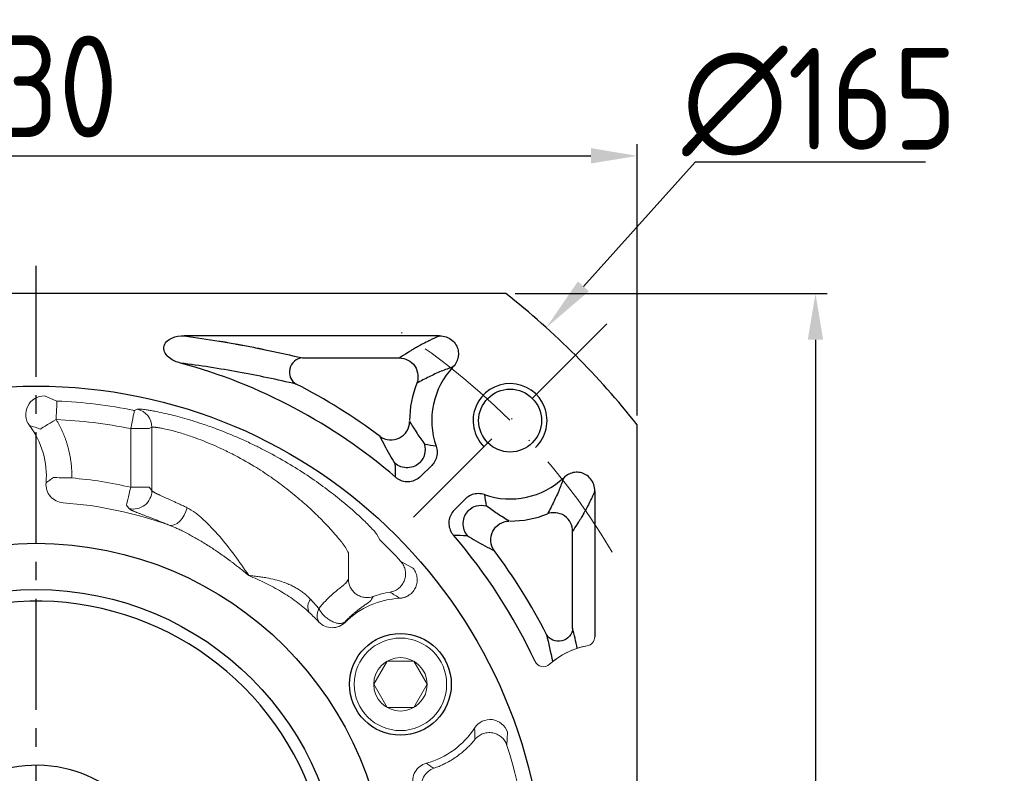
# Model space of a CAD drawing. Header units: millimetres. Extents: x 7053 to 8260, y -521 to 182.
# Tile 7 of 14: x 7212 to 7318, y -69 to 13. Entities that reach past the tile are written whole.
import ezdxf

# ---------------------------------------------------------------- set-up
doc = ezdxf.new("R2010")
doc.units = ezdxf.units.MM
doc.linetypes.add('ACAD_ISO10W100', pattern=[18, 12, -3, 0, -3])
doc.linetypes.add('点画线', pattern=[18, 12, -2, 2, -2])
for name, color, linetype, lineweight in [('6文字层', 3, 'Continuous', 35), ('中心线层', 7, 'ACAD_ISO10W100', 0), ('粗实线', 7, 'Continuous', 40), ('细实线', 7, 'Continuous', 18)]:
    doc.layers.add(name, color=color, linetype=linetype, lineweight=lineweight)
doc.layers.add('7中心线层', color=7, linetype='点画线')
doc.layers.add('标注线', color=7, linetype='Continuous')
doc.styles.add('工程字', font='gbenor.shx', dxfattribs={"bigfont": 'gbcbig.shx'})
doc.dimstyles.new('DIMSTYLE_17', dxfattribs={"dimtxt": 8, "dimasz": 12, "dimexe": 0.18, "dimexo": 1, "dimgap": 1, "dimtad": 1, "dimtih": 1, "dimtoh": 1, "dimdec": 3, "dimdsep": 46, "dimtxsty": 'Standard', "dimblk": '_FILLED', "dimblk1": '_FILLED', "dimblk2": '_FILLED', "dimcen": 0.09, "dimadec": 0, "dimazin": 0, "dimtol": 1, "dimtp": 0.1, "dimtm": 0.1, "dimtfac": 0.7, "dimtdec": 3, "dimtofl": 0, "dimtmove": 0, "dimatfit": 3, "dimldrblk": '_FILLED', "dimfxl": 1, "dimtolj": 1, "dimarcsym": 0})
doc.dimstyles.new('ISO-25', dxfattribs={"dimtxt": 11, "dimasz": 5, "dimexe": 1.25, "dimexo": 1, "dimgap": 2, "dimtad": 1, "dimtxsty": '工程字', "dimcen": 2, "dimadec": 0, "dimazin": 0, "dimtfac": 1, "dimtmove": 0, "dimatfit": 3, "dimfxl": 1, "dimarcsym": 0})

# ---------------------------------------------------------------- blocks, each defined once
blk = doc.blocks.new('*D88')
at = {"layer": '6文字层', "color": 0, "lineweight": -2}
for p, q in [((7148.62, -30.27), (7148.62, -0.94)), ((7278.62, -30.27), (7278.62, -0.94)), ((7153.62, -2.19), (7273.62, -2.19))]:
    blk.add_line(p, q, dxfattribs=at)
at = {"layer": '6文字层', "color": 0}
for points in [[(7153.62, -1.35), (7153.62, -3.02), (7148.62, -2.19)], [(7273.62, -3.02), (7273.62, -1.35), (7278.62, -2.19)]]:
    blk.add_solid(points, dxfattribs=at)
at = {"layer": 'Defpoints', "color": 0}
for p in [(7278.62, -2.19), (7148.62, -31.27), (7278.62, -31.27)]:
    blk.add_point(p, dxfattribs=at)
at = {"layer": '6文字层', "color": 0, "insert": (7213.62, 5.31), "char_height": 11, "attachment_point": 5, "style": '工程字'}
blk.add_mtext('130', dxfattribs=at)
blk = doc.blocks.new('*D89')
at = {"layer": '6文字层', "color": 0, "lineweight": -2}
for p, q in [((7265.42, -17.08), (7299.17, -17.08)), ((7297.92, -22.08), (7297.92, -142.08)), ((7265.42, -147.08), (7299.17, -147.08))]:
    blk.add_line(p, q, dxfattribs=at)
at = {"layer": '6文字层', "color": 0}
for points in [[(7298.75, -22.08), (7297.08, -22.08), (7297.92, -17.08)], [(7297.08, -142.08), (7298.75, -142.08), (7297.92, -147.08)]]:
    blk.add_solid(points, dxfattribs=at)
at = {"layer": 'Defpoints', "color": 0}
for p in [(7264.42, -17.08), (7264.42, -147.08), (7297.92, -147.08)]:
    blk.add_point(p, dxfattribs=at)
at = {"layer": '6文字层', "color": 0, "insert": (7290.42, -82.08), "char_height": 11, "attachment_point": 5, "rotation": 90, "style": '工程字'}
blk.add_mtext('130', dxfattribs=at)
blk = doc.blocks.new('_FILLED')
at = {"color": 0, "linetype": 'ByBlock'}
blk.add_solid([(0, 0), (-1, 0.133), (-1, -0.133)], dxfattribs=at)
blk = doc.blocks.new('*D90')
at = {"layer": '6文字层', "color": 0, "lineweight": -2}
for p, q in [((7284.89, -2.88), (7272.82, -16.3)), ((7309.81, -2.88), (7284.89, -2.88)), ((7213.62, -82.17), (7213.62, -81.99)), ((7213.53, -82.08), (7213.71, -82.08))]:
    blk.add_line(p, q, dxfattribs=at)
at = {"layer": 'Defpoints', "color": 0}
for p in [(7268.8, -20.76), (7158.43, -143.4)]:
    blk.add_point(p, dxfattribs=at)
at = {"layer": '6文字层', "color": 0, "lineweight": -2, "xscale": 6, "yscale": 6, "zscale": 6, "rotation": 228.0152339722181}
blk.add_blockref('_FILLED', (7268.8, -20.76), dxfattribs=at)
at = {"layer": '6文字层', "color": 0, "lineweight": 25, "insert": (7298.35, 3.62), "char_height": 11, "attachment_point": 5, "style": '工程字'}
blk.add_mtext('\\A1;∅165', dxfattribs=at)
blk = doc.blocks.new('*D92')
at = {"layer": '6文字层', "color": 0, "lineweight": -2}
for p, q in [((7213.62, -82.17), (7213.62, -81.99)), ((7213.53, -82.08), (7213.71, -82.08)), ((7247.84, -185.64), (7238.25, -156.62)), ((7273.67, -185.64), (7247.84, -185.64))]:
    blk.add_line(p, q, dxfattribs=at)
at = {"layer": 'Defpoints', "color": 0}
for p in [(7190.87, -13.24), (7236.36, -150.92)]:
    blk.add_point(p, dxfattribs=at)
at = {"layer": '6文字层', "color": 0, "lineweight": -2, "xscale": 6, "yscale": 6, "zscale": 6, "rotation": 108.2846789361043}
blk.add_blockref('_FILLED', (7236.36, -150.92), dxfattribs=at)
at = {"layer": '6文字层', "color": 0, "lineweight": 25, "insert": (7261.75, -179.14), "char_height": 11, "attachment_point": 5, "style": '工程字'}
blk.add_mtext('\\A1;∅145', dxfattribs=at)
blk = doc.blocks.new('*D93')
at = {"layer": '6文字层', "color": 0, "lineweight": -2}
for p, q in [((7151.19, -144.51), (7145.72, -149.98)), ((7213.62, -153.08), (7213.62, -178.1))]:
    blk.add_line(p, q, dxfattribs=at)
blk.add_arc((7213.62, -82.08), 94.77, 228.0233, 266.9767, dxfattribs=at)
at = {"layer": '6文字层', "color": 0}
for points in [[(7150.81, -151.93), (7149.66, -153.14), (7146.61, -149.09)], [(7208.6, -177.55), (7208.64, -175.88), (7213.62, -176.85)]]:
    blk.add_solid(points, dxfattribs=at)
at = {"layer": 'Defpoints', "color": 0}
for p in [(7213.62, -12.08), (7172.8, -122.89), (7151.9, -143.8), (7213.62, -152.08), (7166.23, -164.15)]:
    blk.add_point(p, dxfattribs=at)
at = {"layer": '6文字层', "color": 0, "insert": (7180.22, -162.71), "char_height": 11, "attachment_point": 5, "rotation": 337.5, "style": '工程字'}
blk.add_mtext('45%%d', dxfattribs=at)

msp = doc.modelspace()

# ---------------------------------------------------------------- linework, layer by layer
for p, q in [((7257.2579, -21.6537), (7229.6253, -21.6537)), ((7242.431, -24.0452), (7252.946, -24.0452)), ((7255.2116, -36.8469), (7256.404, -35.6545)), ((7258.8509, -40.4863), (7260.0434, -39.2938)), ((7274.0441, -38.44), (7274.0441, -54.1872)), ((7271.6526, -53.2669), (7271.6526, -42.7519))]:
    msp.add_line(p, q)
at = {"color": 7, "linetype": 'Continuous', "lineweight": 15}
for p, q in [((7215.8656, -28.6974), (7214.5292, -28.1512)), ((7224.5419, -29.5806), (7224.241, -29.7168)), ((7225.8408, -31.6757), (7223.8436, -31.6757)), ((7223.8436, -38.0177), (7223.8436, -31.6757)), ((7225.8408, -31.6757), (7226.1319, -31.5375)), ((7226.1319, -38.3853), (7226.1319, -31.5375)), ((7225.8408, -38.0177), (7223.8436, -38.0177)), ((7225.8408, -38.0177), (7226.1319, -38.3853)), ((7250.7818, -43.6926), (7250.4742, -43.1298)), ((7247.3942, -47.9543), (7247.3942, -45.1287)), ((7254.3436, -46.717), (7253.0662, -46.0443)), ((7243.2844, -50.1244), (7244.1979, -51.1361)), ((7244.2069, -52.5255), (7244.2044, -52.5989)), ((7247.0501, -52.6267), (7247.0438, -52.5585)), ((7264.55, -65.9348), (7264.6061, -64.4922))]:
    msp.add_line(p, q, dxfattribs=at)
at = {"color": 7, "linetype": 'Continuous', "lineweight": 15, "flags": 128}
for points in [[(7215.7815, -30.6944), (7215.7976, -30.3131), (7215.8131, -29.9458), (7215.8274, -29.6061), (7215.84, -29.3063), (7215.8505, -29.0575), (7215.8584, -28.8689), (7215.8635, -28.7474), (7215.8656, -28.6974)], [(7224.241, -29.7168), (7224.231, -29.7659), (7224.2069, -29.8851), (7224.1693, -30.0701), (7224.1198, -30.3141), (7224.0602, -30.6082), (7223.9925, -30.9414), (7223.9195, -31.3017), (7223.8436, -31.6757)], [(7215.7815, -30.6944), (7215.4587, -30.8898), (7215.1475, -31.0781), (7214.8591, -31.2527), (7214.6037, -31.4072), (7214.3907, -31.5361), (7214.2277, -31.6348), (7214.1204, -31.6997), (7214.0729, -31.7285)], [(7215.4834, -36.9732), (7215.539, -36.9743), (7215.6643, -36.9767), (7215.8549, -36.9803), (7216.1038, -36.9851), (7216.4022, -36.9908), (7216.7393, -36.9973), (7217.103, -37.0043), (7217.4803, -37.0115)], [(7223.3932, -39.9635), (7223.4057, -39.9093), (7223.434, -39.7872), (7223.477, -39.6015), (7223.5331, -39.3589), (7223.6004, -39.0682), (7223.6764, -38.7397), (7223.7585, -38.3853), (7223.8436, -38.0177)], [(7229.9506, -40.233), (7229.8208, -40.6462), (7229.6369, -41.0398), (7229.4077, -41.3951), (7229.144, -41.6954), (7228.8583, -41.9263), (7228.5643, -42.0769), (7228.2757, -42.1401), (7228.0064, -42.113)]]:
    msp.add_lwpolyline(points, dxfattribs=at)
for centre, radius, start, end in [((7213.6175, -82.0803), 59.5734, 49.253031, 74.803456), ((7264.8828, -30.8151), 8.4734, 136.7652, 199.134594), ((7213.6175, -82.0803), 61.9649, 53.09187, 62.996404), ((7264.8828, -30.8151), 10.8649, 158.187328, 180), ((7264.8828, -30.8151), 8.4734, 250.865406, 313.2348), ((7264.8828, -30.8151), 10.8649, 270, 291.812672), ((7213.6175, -82.0803), 59.5734, 25.057765, 40.746969), ((7213.6175, -82.0803), 61.9649, 27.003596, 36.90813)]:
    msp.add_arc(centre, radius, start, end)
at = {"color": 7, "linetype": 'Continuous', "lineweight": 15}
for centre, radius, start, end in [((7213.6175, -82.0803), 53.4303, 78.531535, 87.588538), ((7224.1299, -31.5398), 2.002, 0.066391, 78.125367), ((7224.1278, -38.3766), 2.0041, 256.752593, 359.750984), ((7213.6175, -82.0803), 53.4303, 42.411462, 45.927722), ((7244.3498, -50.935), 1.3387, 142.737257, 207.867109), ((7274.5878, -63.0803), 8.0261, 99.847428, 132.500056), ((7274.5878, -63.0803), 8.0261, 98.570149, 128.126206), ((7213.6175, -82.0803), 53.4303, 342.411462, 17.588538)]:
    msp.add_arc(centre, radius, start, end, dxfattribs=at)
at = {"lineweight": 15}
for centre, start, end in [((7273.0441, -54.1872), 279.847428, 0), ((7268.4898, -56.4255), 205.057765, 312.500056)]:
    msp.add_arc(centre, 1, start, end, dxfattribs=at)
for centre, major_axis, ratio, start_param, end_param in [((7242.431, -25.5395), (0.3502, 1.4585), 0.93641458, 0.25100834, 2.89058431), ((7252.0261, -30.9401), (-1.7848, -0.9025), 0.98101458, 0.46610402, 2.67548863), ((7253.7408, -33.9369), (-0.5066, -1.9348), 0.99490252, 1.04372902, 2.09786363)]:
    msp.add_ellipse(centre, major_axis=major_axis, ratio=ratio, start_param=start_param, end_param=end_param)
at = {"extrusion": (0, 0, -1)}
for centre, major_axis, ratio, start_param, end_param in [((7261.7609, -41.957), (-1.9348, -0.5066), 0.99490252, 1.04372902, 2.09786363), ((7264.7578, -43.6718), (-0.9025, -1.7848), 0.98101458, 0.46610402, 2.67548863), ((7270.1583, -53.2669), (1.4585, 0.3502), 0.93641458, 0.25100834, 2.89058431)]:
    msp.add_ellipse(centre, major_axis=major_axis, ratio=ratio, start_param=start_param, end_param=end_param, dxfattribs=at)
for points, knots in [([(7229.2336, -24.5898), (7228.8042, -24.4871), (7228.3989, -24.316), (7227.6914, -23.7681), (7227.3748, -23.3541), (7227.477, -22.4132), (7227.8902, -22.07), (7228.7218, -21.706), (7229.177, -21.6403), (7229.6253, -21.6537)], [0, 0, 0, 0, 0.25, 0.25, 0.5, 0.5, 0.75, 0.75, 1, 1, 1, 1]), ([(7229.6253, -21.6537), (7230.9173, -21.8261), (7232.3416, -22.0381), (7233.7521, -22.2737), (7233.9255, -22.3031), (7233.9641, -22.3096), (7233.9802, -22.3124), (7234.0322, -22.3212), (7234.1361, -22.3389), (7234.518, -22.4046), (7234.9373, -22.4786), (7235.3241, -22.5486), (7235.4299, -22.5678), (7235.5004, -22.5807), (7235.5322, -22.5865), (7235.6961, -22.6166), (7236.0894, -22.6894), (7236.7439, -22.8136), (7237.299, -22.9224), (7237.5926, -22.981), (7237.6415, -22.9907), (7237.6557, -22.9936), (7237.6847, -22.9994), (7237.7572, -23.0139), (7237.9456, -23.0519), (7238.5837, -23.1818), (7240.0945, -23.5005), (7241.4948, -23.8205), (7242.431, -24.0452)], [0, 0, 0, 0, 0.25, 0.28125, 0.28515625, 0.28515625, 0.2890625, 0.2890625, 0.296875, 0.3125, 0.375, 0.390625, 0.3984375, 0.3984375, 0.40625, 0.40625, 0.4375, 0.5, 0.5625, 0.5703125, 0.5703125, 0.57421875, 0.57421875, 0.578125, 0.59375, 0.625, 0.75, 1, 1, 1, 1]), ([(7257.2579, -21.6537), (7257.1043, -21.7201), (7256.9165, -21.8029), (7256.5932, -21.9516), (7256.4785, -22.0052), (7256.2975, -22.0919), (7256.2046, -22.1368), (7256.1086, -22.184), (7256.044, -22.216), (7256.011, -22.2323), (7255.7163, -22.3797), (7255.4974, -22.495), (7255.2208, -22.6444), (7255.1373, -22.6902), (7255.024, -22.7531), (7254.9705, -22.7831), (7254.9213, -22.8108), (7254.8974, -22.8243), (7254.8856, -22.831), (7254.8741, -22.8375), (7254.8665, -22.8418), (7254.8625, -22.8441), (7254.746, -22.9104), (7254.604, -22.9924), (7254.3526, -23.1422), (7254.2625, -23.1965), (7254.1184, -23.2847), (7254.0442, -23.3305), (7253.9539, -23.3869), (7253.9079, -23.4158), (7253.888, -23.4283), (7253.8746, -23.4367), (7253.8678, -23.441), (7253.4445, -23.7082), (7253.1482, -23.9083), (7252.946, -24.0452)], [0, 0, 0, 0, 0.125, 0.125, 0.1875, 0.1875, 0.21875, 0.234375, 0.234375, 0.25, 0.25, 0.375, 0.375, 0.4375, 0.4375, 0.46875, 0.484375, 0.484375, 0.4921875, 0.49609375, 0.49609375, 0.5, 0.5, 0.625, 0.625, 0.6875, 0.6875, 0.71875, 0.734375, 0.7421875, 0.74609375, 0.74609375, 0.75, 0.75, 1, 1, 1, 1]), ([(7257.2579, -21.6537), (7257.4938, -21.6509), (7257.7339, -21.6873), (7258.1834, -21.8372), (7258.3993, -21.9535), (7258.7608, -22.2444), (7258.9146, -22.4201), (7259.1397, -22.7978), (7259.2184, -23.0026), (7259.3011, -23.4162), (7259.3078, -23.6303), (7259.2539, -24.0489), (7259.1909, -24.2584), (7259.0008, -24.6562), (7258.867, -24.8473), (7258.7094, -25.0108)], [0, 0, 0, 0, 0.15185197, 0.15185197, 0.30422565, 0.30422565, 0.44880575, 0.44880575, 0.58461449, 0.58461449, 0.71758575, 0.71758575, 0.85399496, 0.85399496, 1, 1, 1, 1]), ([(7252.946, -24.0452), (7253.4915, -24.0514), (7254.1885, -24.348), (7254.9764, -25.5119), (7254.9927, -26.2693), (7254.7957, -26.778)], [0, 0, 0, 0, 0.5, 0.5, 1, 1, 1, 1]), ([(7241.7525, -26.8709), (7240.737, -26.6397), (7238.8084, -26.2005), (7235.6755, -25.59), (7232.5994, -25.056), (7230.3072, -24.7387), (7229.2336, -24.59)], [0, 0, 0, 0, 0.29363982, 0.55770124, 0.79284234, 1, 1, 1, 1]), ([(7258.7094, -25.0109), (7258.2758, -25.1676), (7257.3358, -25.5075), (7256.0502, -26.0962), (7255.2322, -26.5407), (7254.7957, -26.778)], [0, 0, 0, 0, 0.2854704, 0.61877015, 1, 1, 1, 1]), ([(7254.0184, -30.9207), (7254.2672, -31.3307), (7254.7178, -32.0732), (7255.3681, -32.9891), (7255.6593, -33.3994)], [0, 0, 0, 0, 0.55207917, 1, 1, 1, 1]), ([(7252.4652, -35.4675), (7252.2675, -35.1467), (7251.84, -34.4533), (7251.3094, -33.4891), (7250.9963, -32.8654), (7250.8296, -32.5332)], [0, 0, 0, 0, 0.28688943, 0.62011359, 1, 1, 1, 1]), ([(7256.8775, -33.5926), (7256.9508, -33.8013), (7256.9893, -34.0256), (7256.99, -34.4683), (7256.9521, -34.6929), (7256.8062, -35.1101), (7256.6966, -35.3085), (7256.5111, -35.5417), (7256.4591, -35.5998), (7256.404, -35.6545)], [0, 0, 0, 0, 0.2991436, 0.2991436, 0.59840058, 0.59840058, 0.89632343, 0.89632343, 1, 1, 1, 1]), ([(7255.1496, -35.3458), (7254.8318, -35.6593), (7254.3448, -35.8977), (7253.3167, -35.9443), (7252.8102, -35.7509), (7252.4652, -35.4675)], [0, 0, 0, 0, 0.5, 0.5, 1, 1, 1, 1]), ([(7255.2116, -36.8469), (7255.0554, -37.0048), (7254.87, -37.1383), (7254.4705, -37.3338), (7254.2509, -37.3984), (7253.8111, -37.4492), (7253.585, -37.4371), (7253.1563, -37.3402), (7252.9478, -37.2545), (7252.6703, -37.0823), (7252.5833, -37.0181), (7252.5023, -36.9475)], [0, 0, 0, 0, 0.22445378, 0.22445378, 0.44908645, 0.44908645, 0.67125526, 0.67125526, 0.89260943, 0.89260943, 1, 1, 1, 1]), ([(7270.687, -36.9884), (7270.5302, -37.4221), (7270.1904, -38.362), (7269.6017, -39.6476), (7269.1571, -40.4657), (7268.9199, -40.9021)], [0, 0, 0, 0, 0.2854704, 0.61877015, 1, 1, 1, 1]), ([(7274.0441, -38.44), (7274.047, -38.204), (7274.0106, -37.9639), (7273.8606, -37.5144), (7273.7444, -37.2986), (7273.4535, -36.937), (7273.2777, -36.7832), (7272.9001, -36.5582), (7272.6953, -36.4794), (7272.2816, -36.3967), (7272.0675, -36.39), (7271.6489, -36.444), (7271.4394, -36.5069), (7271.0416, -36.6971), (7270.8506, -36.8308), (7270.687, -36.9884)], [0, 0, 0, 0, 0.15185197, 0.15185197, 0.30422565, 0.30422565, 0.44880575, 0.44880575, 0.58461449, 0.58461449, 0.71758575, 0.71758575, 0.85399496, 0.85399496, 1, 1, 1, 1]), ([(7262.1053, -38.8203), (7261.8966, -38.7471), (7261.6723, -38.7085), (7261.2295, -38.7078), (7261.0049, -38.7457), (7260.5877, -38.8916), (7260.3894, -39.0012), (7260.1561, -39.1867), (7260.0981, -39.2387), (7260.0434, -39.2938)], [0, 0, 0, 0, 0.2991436, 0.2991436, 0.59840058, 0.59840058, 0.89632343, 0.89632343, 1, 1, 1, 1]), ([(7274.0441, -38.44), (7273.9777, -38.5936), (7273.895, -38.7814), (7273.7463, -39.1046), (7273.6926, -39.2193), (7273.6059, -39.4004), (7273.5611, -39.4932), (7273.5139, -39.5892), (7273.4819, -39.6539), (7273.4655, -39.6868), (7273.3182, -39.9816), (7273.2029, -40.2004), (7273.0535, -40.4771), (7273.0076, -40.5606), (7272.9447, -40.6738), (7272.9148, -40.7274), (7272.887, -40.7766), (7272.8735, -40.8005), (7272.8669, -40.8122), (7272.8604, -40.8237), (7272.856, -40.8313), (7272.8538, -40.8353), (7272.7875, -40.9519), (7272.7054, -41.0939), (7272.5557, -41.3452), (7272.5013, -41.4354), (7272.4131, -41.5794), (7272.3673, -41.6536), (7272.311, -41.7439), (7272.2821, -41.7899), (7272.2695, -41.8099), (7272.2611, -41.8232), (7272.2568, -41.8301), (7271.9896, -42.2533), (7271.7895, -42.5496), (7271.6526, -42.7519)], [0, 0, 0, 0, 0.125, 0.125, 0.1875, 0.1875, 0.21875, 0.234375, 0.234375, 0.25, 0.25, 0.375, 0.375, 0.4375, 0.4375, 0.46875, 0.484375, 0.484375, 0.4921875, 0.49609375, 0.49609375, 0.5, 0.5, 0.625, 0.625, 0.6875, 0.6875, 0.71875, 0.734375, 0.7421875, 0.74609375, 0.74609375, 0.75, 0.75, 1, 1, 1, 1]), ([(7264.7771, -41.6795), (7264.3672, -41.4307), (7263.6246, -40.98), (7262.7087, -40.3298), (7262.2984, -40.0385)], [0, 0, 0, 0, 0.55207917, 1, 1, 1, 1]), ([(7258.8509, -40.4863), (7258.6931, -40.6425), (7258.5596, -40.8278), (7258.364, -41.2273), (7258.2995, -41.447), (7258.2486, -41.8867), (7258.2608, -42.1129), (7258.3576, -42.5416), (7258.4433, -42.75), (7258.6155, -43.0276), (7258.6798, -43.1146), (7258.7503, -43.1956)], [0, 0, 0, 0, 0.22445378, 0.22445378, 0.44908645, 0.44908645, 0.67125526, 0.67125526, 0.89260943, 0.89260943, 1, 1, 1, 1]), ([(7260.3521, -40.5482), (7260.0386, -40.8661), (7259.8001, -41.353), (7259.7535, -42.3811), (7259.9469, -42.8877), (7260.2304, -43.2326)], [0, 0, 0, 0, 0.5, 0.5, 1, 1, 1, 1]), ([(7271.6526, -42.7519), (7271.6465, -42.2064), (7271.3499, -41.5094), (7270.1859, -40.7215), (7269.4286, -40.7051), (7268.9199, -40.9021)], [0, 0, 0, 0, 0.5, 0.5, 1, 1, 1, 1]), ([(7260.2304, -43.2326), (7260.5512, -43.4304), (7261.2446, -43.8579), (7262.2088, -44.3885), (7262.8324, -44.7015), (7263.1647, -44.8683)], [0, 0, 0, 0, 0.28688943, 0.62011359, 1, 1, 1, 1])]:
    msp.add_open_spline(points, degree=3, knots=knots)
at = {"color": 7, "linetype": 'Continuous', "lineweight": 15}
for points, knots in [([(7214.5292, -28.1513), (7213.7751, -28.1381), (7213.0422, -28.5769), (7212.5358, -29.5692), (7212.4621, -29.9537), (7212.5306, -30.693), (7212.6715, -31.055), (7212.8975, -31.3525)], [0, 0, 0, 0, 0.5, 0.5, 0.75, 0.75, 1, 1, 1, 1]), ([(7250.4742, -43.1298), (7250.468, -43.1192), (7250.4528, -43.0931), (7250.4101, -43.032), (7250.3326, -42.9321), (7250.2172, -42.7955), (7250.0167, -42.5708), (7249.7008, -42.2361), (7249.1831, -41.7183), (7248.1991, -40.7855), (7246.7009, -39.4824), (7244.6763, -37.9265), (7242.7045, -36.5561), (7240.5631, -35.2299), (7238.7006, -34.2035), (7237.1492, -33.4295), (7235.579, -32.698), (7234.0758, -32.07), (7232.527, -31.4895), (7231.016, -30.9686), (7229.1428, -30.4094), (7227.5491, -30.0227), (7226.5374, -29.8168), (7225.9454, -29.7117), (7225.4215, -29.6295), (7225.0484, -29.5843), (7224.8, -29.5661), (7224.6733, -29.5631), (7224.585, -29.5675), (7224.556, -29.5763), (7224.5419, -29.5806)], [0, 0, 0, 0, 0.00717924, 0.01765149, 0.03142474, 0.04831427, 0.06252366, 0.09361596, 0.12478843, 0.16115351, 0.25025226, 0.31264536, 0.37528133, 0.43767886, 0.50007714, 0.52899772, 0.56243714, 0.62495458, 0.6477695, 0.68736067, 0.74954403, 0.81185597, 0.85006507, 0.87438562, 0.89729148, 0.93702623, 0.95389976, 0.97002538, 0.98539385, 1, 1, 1, 1]), ([(7223.8436, -31.6757), (7222.5096, -31.4323), (7219.8417, -30.9456), (7217.1349, -30.7781), (7215.7815, -30.6944)], [0, 0, 0, 0, 0.5, 1, 1, 1, 1]), ([(7215.7815, -30.6944), (7215.8382, -30.7897), (7215.9513, -30.9801), (7216.1106, -31.2712), (7216.2619, -31.5657), (7216.4045, -31.8641), (7216.5385, -32.1663), (7216.6639, -32.4722), (7216.7808, -32.7819), (7216.8891, -33.0954), (7216.9888, -33.4126), (7217.11, -33.8397), (7217.2391, -34.3785), (7217.3571, -35.0311), (7217.4371, -35.6877), (7217.4824, -36.3485), (7217.481, -36.7902), (7217.4803, -37.0115)], [0, 0, 0, 0, 0.05018566, 0.10022746, 0.15016497, 0.20003801, 0.24988655, 0.29975063, 0.34967023, 0.39968522, 0.44983524, 0.50015959, 0.60059181, 0.70047254, 0.8001204, 0.89985622, 1, 1, 1, 1]), ([(7226.1319, -31.5375), (7226.1385, -31.5346), (7226.1517, -31.5287), (7226.1842, -31.5231), (7226.2259, -31.5198), (7226.2776, -31.519), (7226.339, -31.5209), (7226.4099, -31.5255), (7226.4902, -31.5327), (7226.5799, -31.5427), (7226.6788, -31.5555), (7226.7868, -31.5712), (7226.9791, -31.6018), (7227.5156, -31.7001), (7228.5251, -31.9354), (7229.7543, -32.3027), (7230.7713, -32.6493), (7231.7143, -33.0069), (7232.7849, -33.4562), (7233.936, -33.9801), (7235.4874, -34.7504), (7237.3332, -35.796), (7239.2663, -37.087), (7240.9643, -38.3588), (7242.522, -39.6549), (7243.9214, -40.9396), (7244.9747, -42.0155), (7245.6665, -42.7739), (7246.1632, -43.3435), (7246.5148, -43.7676), (7246.7533, -44.0728), (7246.8923, -44.2572), (7246.9848, -44.3863), (7247.0487, -44.4832), (7247.0845, -44.5433), (7247.0975, -44.57), (7247.1031, -44.5816)], [0, 0, 0, 0, 0.00914061, 0.01829122, 0.02744982, 0.03661423, 0.04578213, 0.05495107, 0.06411856, 0.07328208, 0.08243914, 0.0915873, 0.10072426, 0.12751331, 0.20070737, 0.2516416, 0.27546909, 0.31276497, 0.35013017, 0.38261241, 0.42516092, 0.49996099, 0.5621883, 0.62471188, 0.68733255, 0.74973448, 0.81252167, 0.8507891, 0.87543228, 0.91542513, 0.93758022, 0.9508359, 0.96860495, 0.9815313, 0.99198991, 1, 1, 1, 1]), ([(7214.6898, -37.5433), (7214.8218, -37.4509), (7215.0913, -37.2623), (7215.3509, -37.0709), (7215.4834, -36.9732)], [0, 0, 0, 0, 0.48966429, 1, 1, 1, 1]), ([(7217.4803, -37.0115), (7218.5493, -37.1228), (7220.6882, -37.3455), (7222.7915, -37.7936), (7223.8436, -38.0177)], [0, 0, 0, 0, 0.49980671, 1, 1, 1, 1]), ([(7214.6898, -37.5433), (7214.6437, -38.0703), (7214.8178, -38.6134), (7215.5023, -39.4139), (7216.0129, -39.6707), (7216.541, -39.7067)], [0, 0, 0, 0, 0.5, 0.5, 1, 1, 1, 1]), ([(7226.1319, -38.3853), (7226.1386, -38.3941), (7226.1518, -38.4116), (7226.1847, -38.4414), (7226.2267, -38.4736), (7226.2786, -38.5085), (7226.3397, -38.5461), (7226.4101, -38.5863), (7226.4893, -38.6293), (7226.5771, -38.6749), (7226.6734, -38.7231), (7226.7778, -38.7741), (7226.8901, -38.8277), (7227.0101, -38.8839), (7227.1374, -38.9429), (7227.3888, -39.058), (7227.8047, -39.2444), (7228.3349, -39.4816), (7228.7962, -39.6912), (7229.1623, -39.8598), (7229.5463, -40.0392), (7229.8159, -40.1683), (7229.9509, -40.233)], [0, 0, 0, 0, 0.03629112, 0.07252208, 0.10868869, 0.144785, 0.18080355, 0.21673551, 0.25257088, 0.28829867, 0.32390706, 0.3593836, 0.39471536, 0.42988911, 0.46489152, 0.49970928, 0.62503412, 0.7491784, 0.81120939, 0.87375295, 0.93672029, 1, 1, 1, 1]), ([(7223.6685, -40.3274), (7223.6754, -40.3354), (7223.689, -40.3514), (7223.7221, -40.3781), (7223.764, -40.4067), (7223.8157, -40.4375), (7223.8766, -40.4704), (7223.9468, -40.5055), (7224.026, -40.5429), (7224.1142, -40.5826), (7224.2111, -40.6247), (7224.3167, -40.669), (7224.4307, -40.7158), (7224.553, -40.7651), (7224.6836, -40.8168), (7224.8221, -40.8711), (7224.9686, -40.9279), (7225.1228, -40.9873), (7225.3305, -41.067), (7225.601, -41.1704), (7225.9452, -41.302), (7226.3132, -41.4434), (7226.7039, -41.5947), (7227.1167, -41.7565), (7227.5492, -41.9279), (7227.8539, -42.0513), (7228.0064, -42.113)], [0, 0, 0, 0, 0.03423776, 0.06836532, 0.10239098, 0.1363224, 0.17016659, 0.20393, 0.23761852, 0.27123756, 0.30479203, 0.33828644, 0.37172493, 0.4051113, 0.43844906, 0.47174149, 0.50499168, 0.53820256, 0.57137698, 0.63279045, 0.69410659, 0.75534469, 0.81652619, 0.87767573, 0.93882224, 1, 1, 1, 1]), ([(7229.9506, -40.233), (7230.2502, -40.4042), (7230.8564, -40.7507), (7232.0424, -41.7803), (7233.4774, -43.3064), (7235.1059, -45.3598), (7236.1115, -46.8239), (7236.6175, -47.5606)], [0, 0, 0, 0, 0.11909866, 0.24099414, 0.48881998, 0.74276529, 1, 1, 1, 1]), ([(7236.6175, -47.5606), (7236.4396, -47.4136), (7236.1065, -47.1384), (7235.6343, -46.7619), (7235.2281, -46.4452), (7234.8892, -46.187), (7234.309, -45.7527), (7233.5215, -45.187), (7232.4285, -44.454), (7231.3753, -43.7973), (7230.4381, -43.264), (7229.7145, -42.8844), (7229.1988, -42.6308), (7228.7542, -42.4265), (7228.3697, -42.2608), (7228.1223, -42.1652), (7228.004, -42.1195)], [0, 0, 0, 0, 0.06724398, 0.12590188, 0.17594417, 0.21734337, 0.25007562, 0.38718683, 0.50004322, 0.63424896, 0.75019094, 0.8164279, 0.87500043, 0.92019104, 0.96185991, 1, 1, 1, 1]), ([(7253.0662, -46.0443), (7253.185, -46.1998), (7253.4121, -46.4971), (7253.5715, -47.0218), (7253.5998, -47.5469), (7253.4907, -48.0629), (7253.249, -48.5361), (7252.8937, -48.9283), (7252.4393, -49.233), (7252.0812, -49.3208), (7251.8966, -49.366)], [0, 0, 0, 0, 0.13619565, 0.26029184, 0.37691011, 0.50106373, 0.62417948, 0.74358377, 0.86776019, 1, 1, 1, 1]), ([(7252.9401, -50.0247), (7252.9893, -50.0212), (7253.0866, -50.0144), (7253.229, -49.9912), (7253.3651, -49.9598), (7253.4933, -49.9206), (7253.6123, -49.8756), (7253.7213, -49.8266), (7253.8196, -49.7753), (7253.9071, -49.7235), (7254.1185, -49.5843), (7254.4187, -49.3057), (7254.706, -48.8255), (7254.8523, -48.2827), (7254.8435, -47.8167), (7254.7579, -47.4477), (7254.6556, -47.1831), (7254.5171, -46.9323), (7254.4, -46.787), (7254.3436, -46.717)], [0, 0, 0, 0, 0.03312158, 0.06547339, 0.09679648, 0.12684066, 0.15537033, 0.18216914, 0.20704323, 0.22982303, 0.25036379, 0.37698015, 0.50040068, 0.62112442, 0.749749, 0.80850302, 0.8748057, 0.9396706, 1, 1, 1, 1]), ([(7236.6175, -47.5606), (7236.7139, -47.5699), (7236.9059, -47.5884), (7237.1915, -47.6198), (7237.473, -47.6537), (7237.7494, -47.6904), (7238.0197, -47.7298), (7238.2832, -47.772), (7238.7765, -47.8586), (7239.479, -48.0107), (7240.2432, -48.2362), (7240.8462, -48.4655), (7241.3147, -48.6768), (7241.7607, -48.9139), (7242.1825, -49.1766), (7242.5779, -49.4657), (7242.9487, -49.7785), (7243.1724, -50.0092), (7243.2841, -50.1244)], [0, 0, 0, 0, 0.03731264, 0.07428011, 0.1108017, 0.1467845, 0.18214205, 0.21679322, 0.25066133, 0.37793197, 0.50034466, 0.57217689, 0.64394645, 0.71555499, 0.78695622, 0.85814604, 0.9291548, 1, 1, 1, 1]), ([(7243.1664, -51.5607), (7242.6994, -51.1517), (7241.7591, -50.3285), (7240.1563, -49.294), (7238.4359, -48.3651), (7237.228, -47.8307), (7236.6175, -47.5606)], [0, 0, 0, 0, 0.24401068, 0.4912234, 0.74289563, 1, 1, 1, 1]), ([(7244.1968, -51.1361), (7244.2455, -51.0754), (7244.3432, -50.9534), (7244.4912, -50.7783), (7244.6406, -50.6082), (7244.791, -50.4437), (7244.942, -50.2846), (7245.0932, -50.1311), (7245.244, -49.983), (7245.5286, -49.7126), (7245.9342, -49.3559), (7246.309, -49.0516), (7246.5611, -48.8525), (7246.7221, -48.726), (7246.8612, -48.6148), (7246.9742, -48.5192), (7247.0605, -48.438), (7247.0888, -48.3975), (7247.1031, -48.377)], [0, 0, 0, 0, 0.03455021, 0.0693758, 0.10452171, 0.14003319, 0.17595582, 0.21233558, 0.24921905, 0.28665353, 0.42542084, 0.57114382, 0.63796944, 0.70661392, 0.77711479, 0.84949838, 0.92378569, 1, 1, 1, 1]), ([(7247.1031, -48.377), (7247.1512, -48.3063), (7247.2482, -48.1633), (7247.3452, -48.0244), (7247.3942, -47.9543)], [0, 0, 0, 0, 0.49493107, 1, 1, 1, 1]), ([(7247.3942, -47.9543), (7247.3953, -48.226), (7247.4542, -48.5297), (7247.6668, -48.9662), (7247.7578, -49.1078), (7247.9773, -49.3673), (7248.1057, -49.4851), (7248.3887, -49.6838), (7248.5431, -49.7645), (7248.8618, -49.8827), (7249.0259, -49.9202), (7249.5086, -49.9718), (7249.8143, -49.924), (7250.0702, -49.8326)], [0, 0, 0, 0, 0.25, 0.25, 0.375, 0.375, 0.5, 0.5, 0.625, 0.625, 0.75, 0.75, 1, 1, 1, 1]), ([(7247.0438, -52.5585), (7247.0928, -52.5062), (7247.1893, -52.4032), (7247.3304, -52.2603), (7247.4657, -52.1278), (7247.5949, -52.0056), (7247.718, -51.8929), (7247.8347, -51.7891), (7247.9452, -51.6935), (7248.0493, -51.6056), (7248.1472, -51.5249), (7248.2389, -51.4508), (7248.3245, -51.3829), (7248.4042, -51.3207), (7248.4781, -51.2639), (7248.5464, -51.2122), (7248.6092, -51.1652), (7248.6667, -51.1225), (7248.7192, -51.084), (7248.7667, -51.0493), (7248.8095, -51.0183), (7248.8478, -50.9907), (7248.8817, -50.9664), (7248.9114, -50.9452), (7248.937, -50.927), (7248.9587, -50.9116), (7248.9766, -50.8989), (7248.9908, -50.8888), (7249.0013, -50.8814), (7249.0082, -50.8765), (7249.1332, -50.7881), (7249.353, -50.6343), (7249.5488, -50.4953), (7249.6803, -50.3958), (7249.7636, -50.3272), (7249.8221, -50.2688), (7249.8403, -50.2404), (7249.8473, -50.2294)], [0, 0, 0, 0, 0.03197558, 0.063019, 0.09312038, 0.12226656, 0.15044228, 0.17763104, 0.20381574, 0.22897926, 0.2531048, 0.27617615, 0.29817791, 0.31909559, 0.33891566, 0.35762561, 0.37521394, 0.39167014, 0.40698463, 0.42114879, 0.43415483, 0.44599581, 0.45666555, 0.46615862, 0.47447029, 0.48159649, 0.48753403, 0.49228053, 0.4958333, 0.49819028, 0.49935012, 0.6233167, 0.74910185, 0.79083975, 0.87434423, 0.95133745, 1, 1, 1, 1]), ([(7244.2069, -52.5255), (7244.152, -52.4428), (7244.0404, -52.2746), (7243.9941, -51.9318), (7244.0358, -51.5452), (7244.1444, -51.271), (7244.1979, -51.1361)], [0, 0, 0, 0, 0.24578938, 0.50024519, 0.75428235, 1, 1, 1, 1]), ([(7244.1979, -51.1361), (7244.276, -51.2721), (7244.4348, -51.5485), (7244.7802, -51.9388), (7245.177, -52.2751), (7245.6005, -52.5322), (7246.0282, -52.7002), (7246.4306, -52.7643), (7246.7905, -52.7254), (7246.9602, -52.6136), (7247.0438, -52.5585)], [0, 0, 0, 0, 0.12297839, 0.25004461, 0.37706468, 0.4999394, 0.62276182, 0.75013271, 0.87694208, 1, 1, 1, 1]), ([(7244.2044, -52.5989), (7244.5714, -52.9798), (7245.0959, -53.2056), (7246.1483, -53.2156), (7246.6759, -53.0002), (7247.0501, -52.6267)], [0, 0, 0, 0, 0.5, 0.5, 1, 1, 1, 1]), ([(7264.6061, -64.4922), (7264.3604, -63.7784), (7263.6972, -63.2398), (7262.2213, -63.0589), (7261.4486, -63.419), (7261.0398, -64.0538)], [0, 0, 0, 0, 0.5, 0.5, 1, 1, 1, 1]), ([(7264.55, -65.9348), (7264.5054, -65.7956), (7264.4423, -65.6517), (7264.2709, -65.369), (7264.1623, -65.2301), (7263.8987, -64.9777), (7263.7436, -64.8644), (7263.3984, -64.6845), (7263.2085, -64.6182), (7262.8172, -64.545), (7262.6161, -64.5381), (7262.229, -64.5809), (7262.0433, -64.6304), (7261.7059, -64.7703), (7261.5543, -64.8605), (7261.2917, -65.062), (7261.1806, -65.1732), (7261.0885, -65.2868)], [0, 0, 0, 0, 0.125, 0.125, 0.25, 0.25, 0.375, 0.375, 0.5, 0.5, 0.625, 0.625, 0.75, 0.75, 0.875, 0.875, 1, 1, 1, 1]), ([(7256.637, -68.408), (7256.7335, -68.374), (7256.9216, -68.3078), (7257.1925, -68.2002), (7257.4461, -68.0915), (7257.6824, -67.9822), (7258.051, -67.8003), (7258.5233, -67.5379), (7259.097, -67.1641), (7259.6352, -66.7581), (7260.1073, -66.347), (7260.5009, -65.9585), (7260.8133, -65.6204), (7260.9998, -65.3943), (7261.0885, -65.2868)], [0, 0, 0, 0, 0.05572111, 0.10862207, 0.15870503, 0.20596278, 0.25038032, 0.38254659, 0.49987063, 0.62302565, 0.74944045, 0.84042631, 0.92411132, 1, 1, 1, 1]), ([(7255.8298, -67.8568), (7255.3182, -67.9936), (7254.8662, -68.3439), (7254.3483, -69.2615), (7254.2819, -69.8283), (7254.4287, -70.3368)], [0, 0, 0, 0, 0.5, 0.5, 1, 1, 1, 1]), ([(7255.8298, -67.8568), (7255.9617, -67.9494), (7256.2311, -68.1383), (7256.4998, -68.3169), (7256.637, -68.408)], [0, 0, 0, 0, 0.48966329, 1, 1, 1, 1]), ([(7256.637, -68.408), (7256.4222, -68.482), (7256.2048, -68.5991), (7255.8158, -68.9223), (7255.6454, -69.1285), (7255.3984, -69.5925), (7255.3224, -69.849), (7255.2715, -70.3522), (7255.2957, -70.5979), (7255.3542, -70.8174)], [0, 0, 0, 0, 0.25, 0.25, 0.5, 0.5, 0.75, 0.75, 1, 1, 1, 1])]:
    msp.add_open_spline(points, degree=3, knots=knots, dxfattribs=at)
for points in [[(7212.8975, -31.3525), (7214.2303, -33.1149), (7214.879, -35.3409), (7214.6898, -37.5433)], [(7214.0729, -31.7285), (7213.6949, -31.5953), (7213.3045, -31.4692), (7212.8975, -31.3525)], [(7228.004, -42.1195), (7224.3144, -40.7943), (7220.4492, -39.9788), (7216.541, -39.7067)], [(7223.6685, -40.3274), (7223.5768, -40.2056), (7223.485, -40.0843), (7223.3932, -39.9635)], [(7247.3942, -45.1287), (7247.2979, -44.9461), (7247.2009, -44.7638), (7247.1031, -44.5816)], [(7247.0501, -52.6267), (7248.6151, -51.0687), (7250.7355, -50.1364), (7252.9401, -50.0247)], [(7250.0702, -49.8326), (7249.9953, -49.9629), (7249.921, -50.0951), (7249.8473, -50.2294)], [(7251.8966, -49.366), (7251.2703, -49.4631), (7250.6633, -49.6183), (7250.0702, -49.8326)], [(7252.9401, -50.0247), (7252.5891, -49.7879), (7252.2416, -49.5699), (7251.8966, -49.366)], [(7243.1665, -51.5606), (7243.5178, -51.9002), (7243.8639, -52.2463), (7244.2044, -52.5989)], [(7261.0398, -64.0538), (7259.841, -65.9067), (7257.9707, -67.2812), (7255.8298, -67.8568)], [(7261.0885, -65.2868), (7261.0844, -64.8861), (7261.0693, -64.4762), (7261.0398, -64.0538)]]:
    msp.add_open_spline(points, degree=3, dxfattribs=at)
for points in [[(7256.8775, -33.5925), (7256.4682, -33.5368), (7256.0622, -33.4718), (7255.6593, -33.3994)], [(7252.5023, -36.9475), (7252.4921, -36.4573), (7252.4798, -35.9639), (7252.4652, -35.4675)], [(7262.1053, -38.8203), (7262.1611, -39.2296), (7262.226, -39.6356), (7262.2984, -40.0385)], [(7258.7503, -43.1956), (7259.2406, -43.2057), (7259.7339, -43.2181), (7260.2304, -43.2326)], [(7268.8269, -53.9454), (7269.0437, -54.8973), (7269.2605, -55.8493), (7269.475, -56.8641)], [(7272.1531, -55.4324), (7271.9931, -54.7121), (7271.8263, -53.9902), (7271.6526, -53.2669)]]:
    msp.add_open_spline(points, degree=3)
at = {"layer": '7中心线层'}
msp.add_line((7213.6175, -152.0803), (7213.6175, -12.0803), dxfattribs=at)
at = {"layer": '中心线层'}
msp.add_line((7254.4301, -41.2678), (7275.3355, -20.3624), dxfattribs=at)
msp.add_arc((7213.6175, -82.0803), 72.5, 30.73805, 59.26195, dxfattribs=at)
at = {"layer": '标注线'}
msp.add_arc((7264.8828, -30.8151), 4, 313.419226, 225, dxfattribs=at)
at = {"layer": '粗实线', "lineweight": 30}
for p, q in [((7264.4235, -17.0803), (7162.8115, -17.0803)), ((7278.6175, -132.8863), (7278.6175, -31.2743))]:
    msp.add_line(p, q, dxfattribs=at)
for centre, radius in [((7213.6175, -82.0803), 55), ((7264.8828, -30.8151), 3.4), ((7213.6175, -82.0803), 38), ((7213.6175, -82.0803), 33), ((7253.0217, -59.3303), 5.5)]:
    msp.add_circle(centre, radius, dxfattribs=at)
for radius, start, end in [(82.5, 38.01228, 51.98772), (31.75, 229.931457, 168.194953)]:
    msp.add_arc((7213.6175, -82.0803), radius, start, end, dxfattribs=at)
at = {"layer": '粗实线', "linetype": 'Continuous', "lineweight": 30}
msp.add_arc((7213.6175, -82.0803), 14, 4.055014, 180, dxfattribs=at)
at = {"layer": '细实线'}
msp.add_lwpolyline([(7255.9084, -59.3303), (7254.4651, -56.8303), (7251.5783, -56.8303), (7250.1349, -59.3303), (7251.5783, -61.8303), (7254.4651, -61.8303)], close=True, dxfattribs=at)
for radius in [5, 2.8868]:
    msp.add_circle((7253.0217, -59.3303), radius, dxfattribs=at)

# ---------------------------------------------------------------- dimensions: what is measured, and where the dimension line sits
at = {"layer": '6文字层'}
dim = msp.add_linear_dim(base=(7278.6175, -2.1858), p1=(7148.6175, -31.2743), p2=(7278.6175, -31.2743), dimstyle='ISO-25', override={"dimtxsty": '工程字'}, dxfattribs=at)
dim.commit()
dim.dimension.update_dxf_attribs({"geometry": '*D88', "text_midpoint": (7213.6175, -2.1858), "dimtype": 160})
at = {"layer": '6文字层', "lineweight": 25}
for p1, p2, picture, middle in [((7158.4306, -143.4044), (7268.8045, -20.7562), '*D90', (7298.3473, -2.8831)), ((7190.8715, -13.2409), (7236.3636, -150.9197), '*D92', (7261.752, -185.6383))]:
    dim = msp.add_diameter_dim_2p(p1=p1, p2=p2, dimstyle='DIMSTYLE_17', override={"dimtxt": 11, "dimasz": 6, "dimtxsty": '工程字', "dimtol": 0, "dimldrblk": '_FILLED'}, dxfattribs=at)
    dim.commit()
    dim.dimension.update_dxf_attribs({"geometry": picture, "text_midpoint": middle, "dimtype": 163})
at = {"layer": '6文字层'}
dim = msp.add_angular_dim_2l(base=(7166.2331, -164.1526), line1=((7172.805, -122.8928), (7151.8996, -143.7983)), line2=((7213.6175, -152.0803), (7213.6175, -12.0803)), dimstyle='ISO-25', dxfattribs=at)
dim.commit()
dim.dimension.update_dxf_attribs({"geometry": '*D93', "text_midpoint": (7180.2212, -162.7063)})
dim = msp.add_linear_dim(base=(7297.9152, -147.0803), p1=(7264.4235, -17.0803), p2=(7264.4235, -147.0803), angle=90, dimstyle='ISO-25', override={"dimtxsty": '工程字'}, dxfattribs=at)
dim.commit()
dim.dimension.update_dxf_attribs({"geometry": '*D89', "text_midpoint": (7297.9152, -82.0803), "dimtype": 160})

doc.saveas('drawing.dxf')
